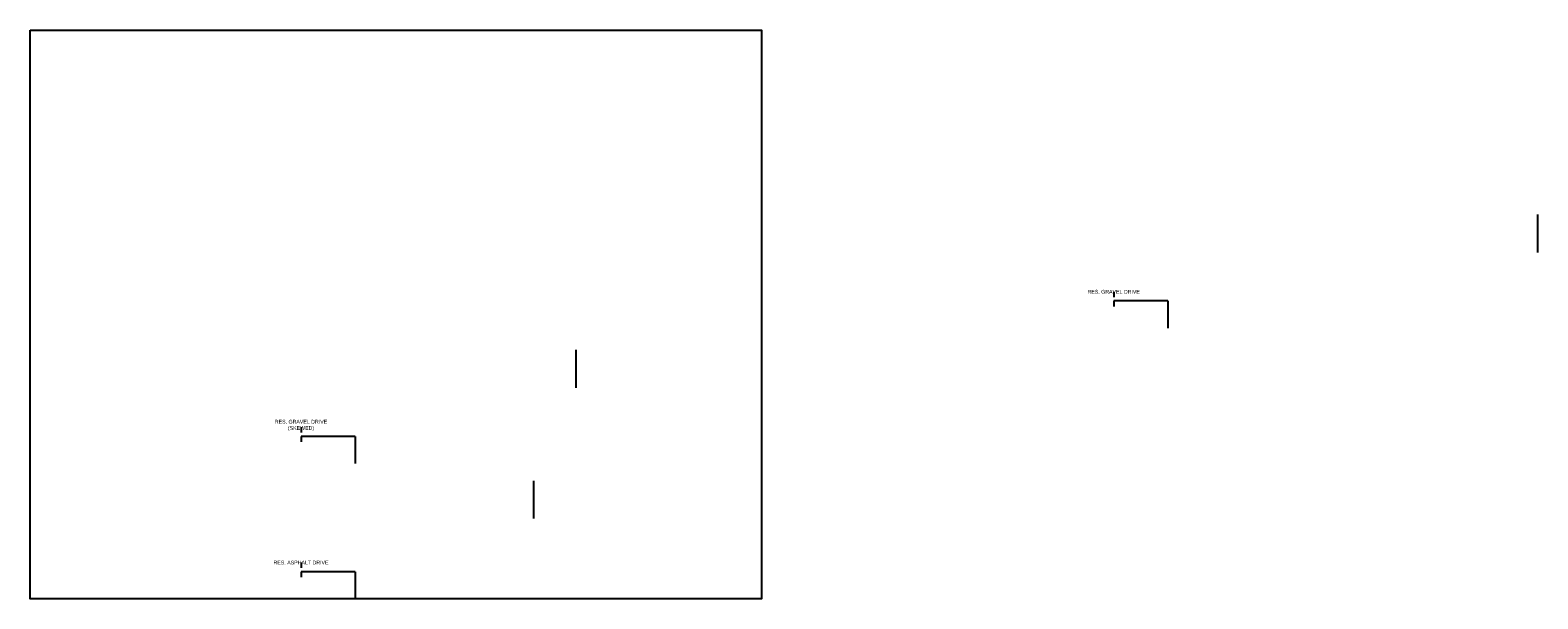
# Model space of a CAD drawing. Header units: feet. Extents: x 2297631 to 2298949, y 574969 to 575144.
import ezdxf

# ---------------------------------------------------------------- set-up
doc = ezdxf.new("R2010")
doc.units = ezdxf.units.FT
doc.header["$LTSCALE"] = 5
doc.header["$MEASUREMENT"] = 0
doc.linetypes.add('esmtshex', pattern=[0])
doc.layers.add('RW_X_Esmt_SH', color=6, linetype='esmtshex')
doc.layers.add('TX_P_10', color=7, linetype='Continuous')
doc.layers.add('SC_Scratch1', color=7, linetype='Continuous', plot=False)
doc.styles.add('Slanted-Normal', font='font31.shx', dxfattribs={"height": 0.14})

msp = doc.modelspace()

# ---------------------------------------------------------------- linework, layer by layer
at = {"layer": 'RW_X_Esmt_SH'}
for p, q in [((2298949.35, 575102.76), (2298949.35, 575109.76)), ((2298771.86, 575077.77), (2298771.86, 575084.77)), ((2298764.06, 575053.64), (2298764.06, 575060.64))]:
    msp.add_line(p, q, dxfattribs=at)
at = {"layer": 'SC_Scratch1', "color": 1}
for p, q in [((2298871.06, 575095.52), (2298871.06, 575094.52)), ((2298881.06, 575093.82), (2298871.06, 575093.82)), ((2298871.06, 575093.82), (2298871.06, 575092.82)), ((2298881.06, 575093.82), (2298881.06, 575088.82)), ((2298721.06, 575070.52), (2298721.06, 575069.52)), ((2298731.06, 575068.82), (2298721.06, 575068.82)), ((2298721.06, 575068.82), (2298721.06, 575067.82)), ((2298731.06, 575068.82), (2298731.06, 575063.82)), ((2298721.06, 575045.52), (2298721.06, 575044.52)), ((2298731.06, 575043.82), (2298721.06, 575043.82)), ((2298721.06, 575043.82), (2298721.06, 575042.82)), ((2298731.06, 575043.82), (2298731.06, 575038.82))]:
    msp.add_line(p, q, dxfattribs=at)
msp.add_lwpolyline([(2298671.06, 575143.82), (2298806.06, 575143.82), (2298806.06, 575038.82), (2298671.06, 575038.82)], close=True, dxfattribs=at)

# ---------------------------------------------------------------- texts
at = {"layer": 'TX_P_10', "char_height": 0.7, "width": 12.357, "attachment_point": 5, "style": 'Slanted-Normal'}
for s, insert in [('RES. GRAVEL DRIVE', (2298871.06, 575095.52)), ('RES. GRAVEL DRIVE\\P(SKEWED)', (2298721.06, 575070.84)), ('RES. ASPHALT DRIVE', (2298721.06, 575045.52))]:
    msp.add_mtext(s, dxfattribs=dict(at, insert=insert))

doc.saveas('drawing.dxf')
